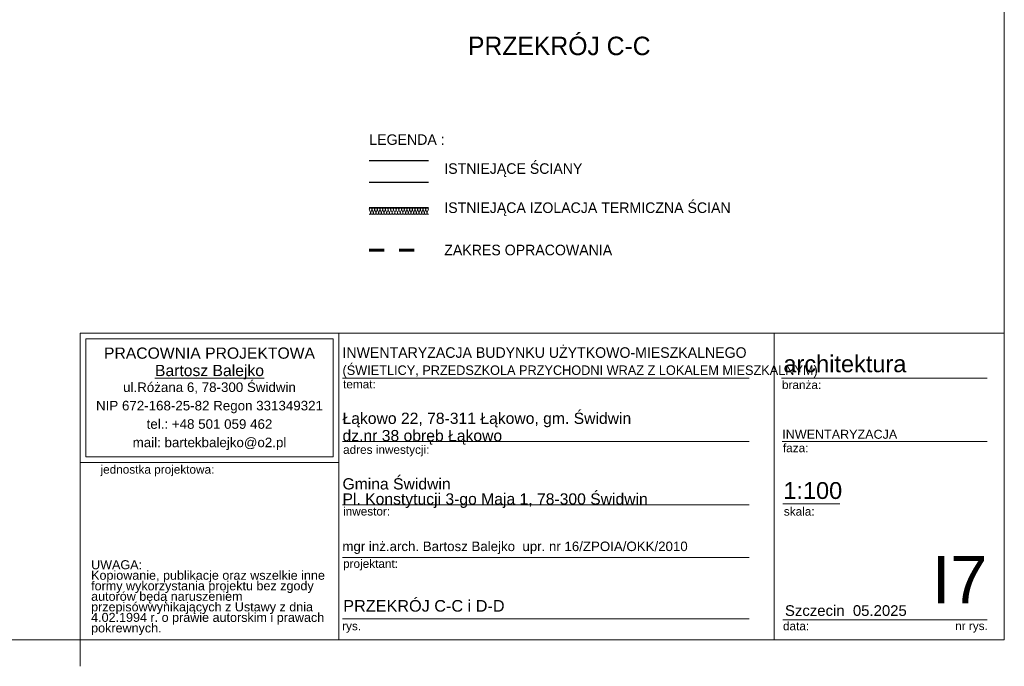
# Model space of a CAD drawing. Extents: x -623047 to -259286, y -27077 to 153279.
# Tile 15 of 190: x -549681 to -531033, y -27077 to -14827. Entities that reach past the tile are written whole.
import ezdxf

# ---------------------------------------------------------------- set-up
doc = ezdxf.new("R2010")
doc.units = 0
doc.header["$MEASUREMENT"] = 0
doc.linetypes.add('Dashed', pattern=[564.444447, 282.222223, -282.222223])
for name, color, linetype, lineweight in [('Arch opisy_Nr_Pióra__21', 7, 'Continuous', 9), ('ARCH TABELA_Nr_Pióra__1', 7, 'Continuous', 25), ('ARCH TABELA_Nr_Pióra__21', 7, 'Continuous', 9), ('ARCH TABELA_Nr_Pióra__7', 7, 'Continuous', 13), ('INWENT OPISY_Nr_Pióra__21', 7, 'Continuous', 9), ('INWENT.ŚCIANY_Nr_Pióra__1', 7, 'Continuous', 25), ('INWENT.ŚCIANY_Nr_Pióra__20', 1, 'Continuous', 60)]:
    doc.layers.add(name, color=color, linetype=linetype, lineweight=lineweight)
doc.layers.add('Inwent Izolacje', color=7, linetype='Continuous')
doc.layers.add('Inwent Izolacje_Nr_Pióra__2', color=7, linetype='Continuous', lineweight=13, true_color=0x7f7f7f)
doc.layers.add('INWENT.ŚCIANY_Nr_Pióra__3', color=7, linetype='Continuous', lineweight=13, true_color=0xff6600)
doc.styles.add('GENERATED_STYLE_5', font='txt')
doc.styles.add('GENERATED_STYLE_6', font='txt')
doc.styles.add('GENERATED_STYLE_7', font='arial.ttf')
doc.styles.add('GENERATED_STYLE_8', font='arial.ttf')
doc.styles.add('GENERATED_STYLE_9', font='arial.ttf')

# ---------------------------------------------------------------- blocks, each defined once
blk = doc.blocks.new('Izolacja cieplna 14_109', base_point=(-543059, -18514))
at = {"layer": 'Inwent Izolacje_Nr_Pióra__2', "linetype": 'Continuous'}
for p, q in [((-543057, -18430), (-543036, -18478)), ((-543032, -18478), (-543011, -18430)), ((-543006, -18430), (-542985, -18478)), ((-542981, -18478), (-542960, -18430)), ((-542955, -18430), (-542934, -18478)), ((-542930, -18478), (-542909, -18430)), ((-542905, -18430), (-542883, -18478)), ((-542879, -18478), (-542858, -18430)), ((-542854, -18430), (-542832, -18478)), ((-542828, -18478), (-542807, -18430)), ((-542803, -18430), (-542782, -18478)), ((-542777, -18478), (-542756, -18430)), ((-542752, -18430), (-542731, -18478)), ((-542726, -18478), (-542705, -18430)), ((-542701, -18430), (-542680, -18478)), ((-542675, -18478), (-542654, -18430)), ((-542650, -18430), (-542629, -18478)), ((-542625, -18478), (-542603, -18430)), ((-542599, -18430), (-542578, -18478)), ((-542574, -18478), (-542552, -18430)), ((-542548, -18430), (-542527, -18478)), ((-542523, -18478), (-542502, -18430)), ((-542497, -18430), (-542476, -18478)), ((-542472, -18478), (-542451, -18430)), ((-542446, -18430), (-542425, -18478)), ((-542421, -18478), (-542400, -18430)), ((-542395, -18430), (-542374, -18478)), ((-542370, -18478), (-542349, -18430)), ((-542345, -18430), (-542323, -18478)), ((-542319, -18478), (-542298, -18430)), ((-542294, -18430), (-542272, -18478)), ((-542268, -18478), (-542247, -18430)), ((-542243, -18430), (-542222, -18478)), ((-542217, -18478), (-542196, -18430)), ((-542192, -18430), (-542171, -18478)), ((-542166, -18478), (-542145, -18430)), ((-542141, -18430), (-542120, -18478)), ((-542115, -18478), (-542094, -18430)), ((-542090, -18430), (-542069, -18478)), ((-542065, -18478), (-542043, -18430)), ((-542039, -18430), (-542018, -18478)), ((-542014, -18478), (-541992, -18430)), ((-541988, -18430), (-541967, -18478)), ((-541963, -18478), (-541942, -18430))]:
    blk.add_line(p, q, dxfattribs=at)
for centre, start_param, end_param in [((-543034, -18420), 4.299595, 8.266775), ((-542983, -18420), 4.299595, 8.266775), ((-542932, -18420), 4.299595, 8.266775), ((-542881, -18420), 4.299595, 8.266775), ((-542830, -18420), 4.299595, 8.266775), ((-542779, -18420), 4.299595, 8.266775), ((-542728, -18420), 4.299595, 8.266775), ((-542678, -18420), 4.299595, 8.266775), ((-542627, -18420), 4.299595, 8.266775), ((-542576, -18420), 4.299595, 8.266775), ((-542525, -18420), 4.299595, 8.266775), ((-542474, -18420), 4.299595, 8.266775), ((-542423, -18420), 4.299595, 8.266775), ((-542372, -18420), 4.299595, 8.266775), ((-542321, -18420), 4.299595, 8.266775), ((-542270, -18420), 4.299595, 8.266775), ((-542219, -18420), 4.299595, 8.266775), ((-542168, -18420), 4.299595, 8.266775), ((-542118, -18420), 4.299595, 8.266775), ((-542067, -18420), 4.299595, 8.266775), ((-542016, -18420), 4.299595, 8.266775), ((-541965, -18420), 4.299595, 8.266775), ((-543059, -18489), 3.141593, 5.125182), ((-543008, -18489), 1.158004, 5.125183), ((-542958, -18489), 1.158004, 5.125183), ((-542907, -18489), 1.158004, 5.125183), ((-542856, -18489), 1.158004, 5.125183), ((-542805, -18489), 1.158004, 5.125183), ((-542754, -18489), 1.158004, 5.125183), ((-542703, -18489), 1.158004, 5.125183), ((-542652, -18489), 1.158004, 5.125183), ((-542601, -18489), 1.158004, 5.125183), ((-542550, -18489), 1.158004, 5.125183), ((-542499, -18489), 1.158004, 5.125183), ((-542448, -18489), 1.158004, 5.125183), ((-542398, -18489), 1.158004, 5.125183), ((-542347, -18489), 1.158004, 5.125183), ((-542296, -18489), 1.158004, 5.125183), ((-542245, -18489), 1.158004, 5.125183), ((-542194, -18489), 1.158004, 5.125183), ((-542143, -18489), 1.158004, 5.125183), ((-542092, -18489), 1.158004, 5.125183), ((-542041, -18489), 1.158004, 5.125183), ((-541990, -18489), 1.158004, 5.125183), ((-541939, -18489), 1.158004, 3.141593)]:
    blk.add_ellipse(centre, major_axis=(0, 25.5), ratio=0.997382, start_param=start_param, end_param=end_param, dxfattribs=at)

msp = doc.modelspace()

# ---------------------------------------------------------------- linework, layer by layer
at = {"layer": 'ARCH TABELA_Nr_Pióra__21', "linetype": 'Continuous'}
for p, q in [((-531033, 1872.9), (-531033, -26577.1)), ((-548533, -26577.1), (-548533, -20765.9)), ((-548533, -20765.9), (-543639.3, -20765.9)), ((-548533, -23212.7), (-548533, -20765.9)), ((-548533, -20765.9), (-531033, -20765.9)), ((-548426.6, -23106.3), (-548426.6, -20872.3)), ((-548426.6, -20872.3), (-543745.7, -20872.3)), ((-543745.7, -23106.3), (-543745.7, -20872.3)), ((-543639.3, -20765.9), (-543639.3, -26577.1)), ((-543639.3, -23212.7), (-543639.3, -20765.9)), ((-535394.7, -20765.9), (-535394.7, -26577.1)), ((-531033, -20765.9), (-531033, -26577.1)), ((-543639.3, -26577.1), (-543639.3, -21165.9)), ((-543567.1, -21615.9), (-535867.3, -21615.9)), ((-535255.3, -21615.9), (-531356, -21615.9)), ((-543567.1, -22815.9), (-535867.3, -22815.9)), ((-535237.9, -22815.9), (-531356, -22815.9)), ((-548426.6, -23106.3), (-543745.7, -23106.3)), ((-548533, -23212.7), (-543639.3, -23212.7)), ((-543567.1, -24015.9), (-535867.3, -24015.9)), ((-535226.1, -23998.6), (-534146.5, -23998.6)), ((-543567.1, -25015.9), (-535867.3, -25015.9)), ((-543567.1, -26177.1), (-535867.3, -26177.1)), ((-535226.1, -26194.7), (-532944.3, -26194.7)), ((-532944.3, -26194.7), (-531356, -26194.7)), ((-531033, -26577.1), (-571783, -26577.1)), ((-548533, -27077.1), (-548533, -26577.1)), ((-548533, -26577.1), (-543639.3, -26577.1)), ((-531033, -26577.1), (-543639.3, -26577.1))]:
    msp.add_line(p, q, dxfattribs=at)
at = {"layer": 'INWENT.ŚCIANY_Nr_Pióra__1', "linetype": 'Continuous'}
for p, q in [((-543059.4, -17494.2), (-541939.4, -17494.2)), ((-541939.4, -17914.2), (-543059.4, -17914.2)), ((-541939.4, -18394.2), (-543059.4, -18394.2))]:
    msp.add_line(p, q, dxfattribs=at)
at = {"layer": 'INWENT.ŚCIANY_Nr_Pióra__20', "linetype": 'Dashed'}
msp.add_line((-543059.4, -19195.5), (-541939.4, -19195.5), dxfattribs=at)
at = {"layer": 'INWENT.ŚCIANY_Nr_Pióra__3', "linetype": 'Continuous'}
msp.add_line((-543059.4, -18514.2), (-541939.4, -18514.2), dxfattribs=at)

# ---------------------------------------------------------------- block references
at = {"layer": 'Inwent Izolacje', "color": 104, "linetype": 'Continuous', "lineweight": 13, "true_color": 0x029e21}
msp.add_blockref('Izolacja cieplna 14_109', (-543059.4, -18514.2), dxfattribs=at)

# ---------------------------------------------------------------- texts
at = {"layer": 'Arch opisy_Nr_Pióra__21', "linetype": 'Continuous', "insert": (-537732, -15148.4), "char_height": 350, "attachment_point": 3, "style": 'GENERATED_STYLE_6'}
msp.add_mtext('{PRZEKRÓJ C-C}', dxfattribs=at)
at = {"layer": 'ARCH TABELA_Nr_Pióra__1', "linetype": 'Continuous', "insert": (-543567.1, -21611.2), "char_height": 200, "attachment_point": 7, "line_spacing_factor": 1.031617, "style": 'GENERATED_STYLE_5'}
msp.add_mtext('{\\pt22543.3;INWENTARYZACJA BUDYNKU UŻYTKOWO-MIESZKALNEGO\\P\\pt22543.3;\\H0.900000x;(ŚWIETLICY, PRZEDSZKOLA PRZYCHODNI WRAZ Z LOKALEM MIESZKALNYM)}', dxfattribs=at)
at = {"layer": 'ARCH TABELA_Nr_Pióra__1', "linetype": 'Continuous', "insert": (-543553.3, -25821.8), "char_height": 220, "attachment_point": 1, "style": 'GENERATED_STYLE_9'}
msp.add_mtext('{PRZEKRÓJ C-C i D-D}', dxfattribs=at)
at = {"layer": 'ARCH TABELA_Nr_Pióra__21', "linetype": 'Continuous', "insert": (-543567.1, -24077.2), "char_height": 212.766, "attachment_point": 7, "line_spacing_factor": 0.807442, "style": 'GENERATED_STYLE_7'}
msp.add_mtext('{Gmina Świdwin\\PPl. Konstytucji 3-go Maja 1, 78-300 Świdwin}', dxfattribs=at)
at = {"layer": 'ARCH TABELA_Nr_Pióra__7', "linetype": 'Continuous', "char_height": 212.766}
for s, insert, attachment_point, line_spacing_factor, style in [('{PRACOWNIA PROJEKTOWA\\P\\LBartosz Balejko}', (-546086.2, -21037.2), 2, 0.926719, 'GENERATED_STYLE_8'), ('{Łąkowo 22, 78-311 Łąkowo, gm. Świdwin\\Pdz.nr 38 obręb Łąkowo}', (-543567.1, -22877.2), 7, 0.92536, 'GENERATED_STYLE_7')]:
    msp.add_mtext(s, dxfattribs=dict(at, insert=insert, attachment_point=attachment_point, line_spacing_factor=line_spacing_factor, style=style))
at = {"layer": 'ARCH TABELA_Nr_Pióra__7', "linetype": 'Continuous', "style": 'GENERATED_STYLE_7'}
for s, insert, char_height, attachment_point in [('{architektura}', (-535216.7, -21186.2), 319.16, 1), ('{temat:}', (-543556.4, -21652.4), 159.58, 1), ('{branża:}', (-535243.5, -21664.6), 159.58, 1), ('{INWENTARYZACJA}', (-535237.9, -22596.2), 170, 1), ('{adres inwestycji:}', (-543556.4, -22892), 159.58, 1), ('{faza:}', (-535226.1, -22860.9), 159.58, 1), ('{jednostka projektowa:}', (-548150, -23267.3), 159.58, 1), ('{1:100}', (-535218.8, -23587.3), 319.16, 1), ('{inwestor:}', (-543556.4, -24060.9), 159.58, 1), ('{skala:}', (-535208.4, -24062.8), 159.58, 1), ('{mgr inż.arch. Bartosz Balejko  upr. nr 16/ZPOIA/OKK/2010}', (-543569.3, -24714), 180, 1), ('{I7}', (-531356, -24986.1), 900, 3), ('{projektant:}', (-543556.4, -25052.4), 159.58, 1), ('{Szczecin  05.2025}', (-535187.4, -25919.7), 202.128, 1), ('{rys.}', (-543574.3, -26234.2), 159.58, 1), ('{data:}', (-535224.7, -26234.2), 159.58, 1), ('{nr rys.}', (-531963.9, -26231.1), 159.58, 1)]:
    msp.add_mtext(s, dxfattribs=dict(at, insert=insert, char_height=char_height, attachment_point=attachment_point))
for s, insert, char_height, width, attachment_point, line_spacing_factor in [('{ul.Różana 6, 78-300 Świdwin\\PNIP 672-168-25-82 Regon 331349321\\Ptel.: +48 501 059 462\\Pmail: bartekbalejko@o2.pl}', (-546086.2, -21699.2), 180.852, 4680.851, 2, 1.156383), ('{UWAGA:\\PKopiowanie, publikacje oraz wszelkie inne formy wykorzystania projektu bez zgody autorów będą naruszeniem przepisówwynikających z Ustawy z dnia 4.02.1994 r. o prawie autorskim i prawach pokrewnych.}', (-548327.9, -25067.3), 170.2128, 4483.408, 1, 0.703415)]:
    msp.add_mtext(s, dxfattribs=dict(at, insert=insert, char_height=char_height, width=width, attachment_point=attachment_point, line_spacing_factor=line_spacing_factor))
at = {"layer": 'INWENT OPISY_Nr_Pióra__21', "linetype": 'Continuous', "char_height": 200, "attachment_point": 1, "style": 'GENERATED_STYLE_5'}
for s, insert in [('{LEGENDA :}', (-543059.4, -16998.7)), ('{ISTNIEJĄCE ŚCIANY}', (-541639.4, -17547.3)), ('{ISTNIEJĄCA IZOLACJA TERMICZNA ŚCIAN}', (-541639.4, -18288.6)), ('{ZAKRES OPRACOWANIA}', (-541639.4, -19090))]:
    msp.add_mtext(s, dxfattribs=dict(at, insert=insert))

doc.saveas('drawing.dxf')
